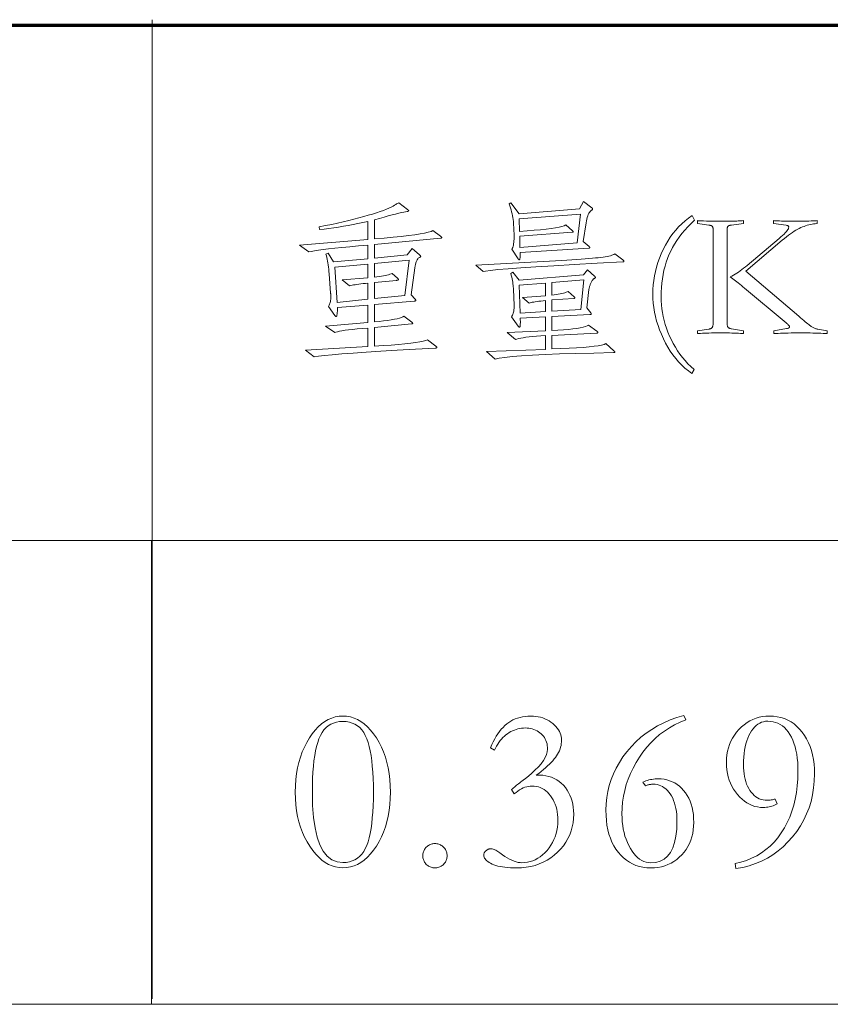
# Model space of a CAD drawing. Extents: x 0 to 1189, y 0 to 841.
# Tile 100 of 129: x 1081 to 1097, y 29 to 48. Entities that reach past the tile are written whole.
import ezdxf

# ---------------------------------------------------------------- set-up
doc = ezdxf.new("R2010")
doc.units = 0

msp = doc.modelspace()

# ---------------------------------------------------------------- linework, layer by layer
at = {"color": 5, "lineweight": 70}
msp.add_line((989, 48), (1114, 48), dxfattribs=at)
at = {"color": 7, "lineweight": 13, "ltscale": 0.475}
msp.add_line((1083.515, 29.109), (1083.515, 48.109), dxfattribs=at)
at = {"color": 7, "lineweight": 13}
for p, q in [((1169, 38), (1064, 38)), ((1064, 29), (1114, 29))]:
    msp.add_line(p, q, dxfattribs=at)
at = {"color": 7, "lineweight": 13, "ltscale": 0.225}
msp.add_line((1083.5, 29), (1083.5, 38), dxfattribs=at)
at = {"color": 7, "lineweight": 13}
for points in [[(1089.11, 43.869), (1087.826, 43.747), (1087.826, 43.48), (1088.465, 43.543), (1088.558, 43.671), (1088.704, 43.543), (1088.708, 43.539), (1088.712, 43.536), (1088.715, 43.533), (1088.717, 43.53), (1088.72, 43.527), (1088.722, 43.524), (1088.723, 43.522), (1088.724, 43.519), (1088.725, 43.517), (1088.725, 43.515), (1088.725, 43.513), (1088.724, 43.511), (1088.723, 43.509), (1088.721, 43.507), (1088.719, 43.505), (1088.716, 43.502), (1088.713, 43.5), (1088.709, 43.498), (1088.705, 43.496), (1088.701, 43.494), (1088.689, 43.488), (1088.677, 43.478), (1088.667, 43.466), (1088.657, 43.451), (1088.648, 43.433), (1088.64, 43.411), (1088.632, 43.387), (1088.625, 43.36), (1088.619, 43.33), (1088.614, 43.296), (1088.538, 42.769), (1088.617, 42.686), (1088.62, 42.683), (1088.622, 42.68), (1088.625, 42.678), (1088.626, 42.675), (1088.628, 42.673), (1088.629, 42.67), (1088.63, 42.668), (1088.631, 42.666), (1088.631, 42.664), (1088.631, 42.662), (1088.631, 42.66), (1088.63, 42.658), (1088.628, 42.656), (1088.626, 42.654), (1088.624, 42.653), (1088.62, 42.652), (1088.616, 42.65), (1088.611, 42.649), (1088.606, 42.648), (1088.6, 42.648), (1087.826, 42.582), (1087.826, 42.245), (1087.92, 42.254), (1088.006, 42.264), (1088.083, 42.274), (1088.153, 42.284), (1088.214, 42.295), (1088.267, 42.306), (1088.312, 42.317), (1088.349, 42.329), (1088.378, 42.341), (1088.399, 42.353), (1088.552, 42.238), (1088.555, 42.236), (1088.558, 42.233), (1088.56, 42.23), (1088.563, 42.228), (1088.564, 42.226), (1088.566, 42.224), (1088.567, 42.221), (1088.568, 42.219), (1088.569, 42.218), (1088.569, 42.216), (1088.569, 42.214), (1088.568, 42.213), (1088.567, 42.211), (1088.565, 42.21), (1088.563, 42.208), (1088.56, 42.207), (1088.557, 42.206), (1088.553, 42.205), (1088.549, 42.204), (1088.545, 42.204), (1087.826, 42.138), (1087.826, 41.773), (1087.997, 41.784), (1088.153, 41.795), (1088.294, 41.807), (1088.42, 41.818), (1088.531, 41.831), (1088.627, 41.843), (1088.708, 41.857), (1088.773, 41.87), (1088.824, 41.884), (1088.86, 41.898), (1089.016, 41.773), (1089.021, 41.77), (1089.025, 41.767), (1089.029, 41.764), (1089.032, 41.761), (1089.035, 41.758), (1089.037, 41.756), (1089.038, 41.753), (1089.04, 41.751), (1089.04, 41.749), (1089.041, 41.747), (1089.04, 41.746), (1089.039, 41.744), (1089.038, 41.743), (1089.036, 41.741), (1089.033, 41.74), (1089.029, 41.739), (1089.025, 41.738), (1089.021, 41.737), (1089.015, 41.736), (1089.009, 41.735), (1088.622, 41.714), (1088.269, 41.694), (1087.95, 41.675), (1087.664, 41.657), (1087.412, 41.639), (1087.194, 41.623), (1087.009, 41.607), (1086.858, 41.592), (1086.741, 41.578), (1086.657, 41.565), (1086.487, 41.697), (1087.698, 41.767), (1087.698, 42.124), (1087.59, 42.115), (1087.492, 42.106), (1087.403, 42.097), (1087.325, 42.088), (1087.256, 42.08), (1087.197, 42.071), (1087.148, 42.062), (1087.109, 42.054), (1087.079, 42.045), (1087.06, 42.037), (1086.879, 42.162), (1087.698, 42.235), (1087.698, 42.571), (1087.108, 42.523), (1087.109, 42.516), (1087.109, 42.509), (1087.109, 42.5), (1087.109, 42.491), (1087.109, 42.481), (1087.109, 42.47), (1087.108, 42.459), (1087.107, 42.446), (1087.106, 42.433), (1087.105, 42.419), (1087.103, 42.405), (1087.102, 42.393), (1087.1, 42.382), (1087.099, 42.372), (1087.097, 42.364), (1087.095, 42.358), (1087.093, 42.352), (1087.09, 42.349), (1087.088, 42.347), (1087.086, 42.346), (1087.083, 42.346), (1087.081, 42.347), (1087.078, 42.348), (1087.075, 42.35), (1087.072, 42.352), (1087.069, 42.355), (1087.066, 42.358), (1087.063, 42.361), (1087.06, 42.366), (1087.056, 42.37), (1086.935, 42.544), (1086.943, 42.556), (1086.951, 42.57), (1086.958, 42.585), (1086.964, 42.602), (1086.969, 42.62), (1086.973, 42.639), (1086.976, 42.66), (1086.978, 42.682), (1086.979, 42.706), (1086.98, 42.731), (1086.98, 42.737), (1086.98, 42.743), (1086.98, 42.749), (1086.979, 42.756), (1086.979, 42.763), (1086.979, 42.771), (1086.978, 42.778), (1086.978, 42.786), (1086.977, 42.795), (1086.977, 42.804), (1086.949, 43.175), (1086.944, 43.221), (1086.94, 43.265), (1086.934, 43.307), (1086.929, 43.348), (1086.923, 43.387), (1086.916, 43.425), (1086.909, 43.461), (1086.902, 43.496), (1086.894, 43.529), (1086.886, 43.56), (1086.931, 43.577), (1087.032, 43.407), (1087.698, 43.47), (1087.698, 43.734), (1087.516, 43.717), (1087.349, 43.702), (1087.197, 43.687), (1087.06, 43.672), (1086.938, 43.659), (1086.831, 43.646), (1086.739, 43.634), (1086.662, 43.623), (1086.6, 43.612), (1086.553, 43.602), (1086.373, 43.73), (1087.698, 43.841), (1087.698, 44.191), (1087.603, 44.171), (1087.507, 44.152), (1087.413, 44.134), (1087.318, 44.117), (1087.225, 44.1), (1087.131, 44.085), (1087.038, 44.071), (1086.945, 44.058), (1086.853, 44.046), (1086.761, 44.035), (1086.755, 44.087), (1086.879, 44.112), (1086.998, 44.137), (1087.113, 44.162), (1087.223, 44.187), (1087.329, 44.212), (1087.43, 44.237), (1087.527, 44.262), (1087.619, 44.287), (1087.707, 44.312), (1087.79, 44.337), (1087.867, 44.362), (1087.938, 44.385), (1088.002, 44.408), (1088.059, 44.429), (1088.109, 44.45), (1088.152, 44.47), (1088.188, 44.488), (1088.218, 44.506), (1088.241, 44.523), (1088.257, 44.538), (1088.298, 44.556), (1088.468, 44.427), (1088.473, 44.423), (1088.477, 44.42), (1088.481, 44.416), (1088.484, 44.413), (1088.486, 44.41), (1088.489, 44.407), (1088.49, 44.405), (1088.492, 44.403), (1088.492, 44.401), (1088.493, 44.4), (1088.492, 44.398), (1088.491, 44.397), (1088.49, 44.395), (1088.488, 44.394), (1088.485, 44.393), (1088.481, 44.391), (1088.477, 44.39), (1088.473, 44.388), (1088.467, 44.387), (1088.461, 44.386), (1088.432, 44.381), (1088.395, 44.374), (1088.35, 44.364), (1088.298, 44.351), (1088.238, 44.336), (1088.171, 44.319), (1088.096, 44.299), (1088.014, 44.276), (1087.924, 44.251), (1087.826, 44.223), (1087.826, 43.855), (1088.017, 43.871), (1088.19, 43.887), (1088.347, 43.903), (1088.486, 43.919), (1088.608, 43.936), (1088.713, 43.952), (1088.8, 43.968), (1088.871, 43.985), (1088.925, 44.001), (1088.961, 44.018), (1089.11, 43.907), (1089.115, 43.904), (1089.119, 43.9), (1089.122, 43.897), (1089.126, 43.894), (1089.128, 43.892), (1089.13, 43.889), (1089.132, 43.887), (1089.133, 43.885), (1089.134, 43.883), (1089.134, 43.881), (1089.134, 43.879), (1089.133, 43.878), (1089.132, 43.876), (1089.13, 43.875), (1089.128, 43.874), (1089.126, 43.872), (1089.122, 43.871), (1089.119, 43.87), (1089.115, 43.87)], [(1092.048, 44.459), (1092.051, 44.456), (1092.053, 44.454), (1092.055, 44.452), (1092.057, 44.45), (1092.059, 44.448), (1092.06, 44.445), (1092.061, 44.443), (1092.062, 44.441), (1092.062, 44.438), (1092.062, 44.436), (1092.062, 44.434), (1092.061, 44.431), (1092.06, 44.429), (1092.059, 44.426), (1092.057, 44.423), (1092.055, 44.421), (1092.052, 44.418), (1092.049, 44.415), (1092.045, 44.413), (1092.041, 44.41), (1092.027, 44.4), (1092.014, 44.387), (1092.001, 44.37), (1091.989, 44.351), (1091.978, 44.328), (1091.968, 44.301), (1091.958, 44.272), (1091.949, 44.239), (1091.941, 44.203), (1091.934, 44.164), (1091.875, 43.803), (1091.993, 43.706), (1091.995, 43.703), (1091.998, 43.7), (1092, 43.698), (1092.002, 43.695), (1092.003, 43.693), (1092.005, 43.691), (1092.005, 43.689), (1092.006, 43.687), (1092.007, 43.685), (1092.007, 43.683), (1092.006, 43.682), (1092.006, 43.68), (1092.005, 43.679), (1092.003, 43.678), (1092.001, 43.677), (1091.999, 43.676), (1091.996, 43.675), (1091.993, 43.675), (1091.99, 43.675), (1091.986, 43.675), (1090.654, 43.591), (1090.655, 43.564), (1090.655, 43.54), (1090.655, 43.519), (1090.654, 43.5), (1090.653, 43.485), (1090.651, 43.472), (1090.648, 43.462), (1090.645, 43.455), (1090.641, 43.45), (1090.636, 43.449), (1090.634, 43.449), (1090.632, 43.45), (1090.63, 43.451), (1090.628, 43.452), (1090.626, 43.453), (1090.624, 43.455), (1090.622, 43.458), (1090.62, 43.46), (1090.618, 43.463), (1090.616, 43.466), (1090.494, 43.654), (1090.503, 43.671), (1090.511, 43.69), (1090.518, 43.712), (1090.524, 43.735), (1090.529, 43.761), (1090.532, 43.789), (1090.535, 43.82), (1090.536, 43.852), (1090.537, 43.887), (1090.536, 43.924), (1090.525, 44.157), (1090.523, 44.193), (1090.519, 44.23), (1090.514, 44.267), (1090.507, 44.304), (1090.499, 44.341), (1090.49, 44.379), (1090.48, 44.418), (1090.469, 44.456), (1090.456, 44.495), (1090.442, 44.535), (1090.477, 44.552), (1090.633, 44.341), (1091.806, 44.438), (1091.882, 44.583)], [(1091.826, 44.334), (1090.633, 44.243), (1090.643, 44.001), (1090.792, 44.011), (1090.928, 44.021), (1091.051, 44.032), (1091.16, 44.044), (1091.256, 44.056), (1091.34, 44.069), (1091.41, 44.082), (1091.467, 44.096), (1091.511, 44.111), (1091.542, 44.126), (1091.674, 44.011), (1091.676, 44.01), (1091.677, 44.008), (1091.679, 44.007), (1091.68, 44.005), (1091.682, 44.003), (1091.682, 44.001), (1091.683, 44), (1091.684, 43.998), (1091.684, 43.996), (1091.684, 43.994), (1091.684, 43.992), (1091.683, 43.99), (1091.682, 43.988), (1091.681, 43.987), (1091.679, 43.986), (1091.677, 43.985), (1091.674, 43.984), (1091.671, 43.984), (1091.667, 43.983), (1091.663, 43.983), (1090.647, 43.907), (1090.65, 43.685), (1091.764, 43.775)], [(1093.995, 44.306), (1094.04, 44.216), (1093.973, 44.152), (1093.91, 44.088), (1093.851, 44.023), (1093.795, 43.957), (1093.744, 43.89), (1093.696, 43.823), (1093.652, 43.755), (1093.612, 43.686), (1093.576, 43.617), (1093.543, 43.546), (1093.515, 43.474), (1093.489, 43.4), (1093.466, 43.324), (1093.446, 43.245), (1093.429, 43.165), (1093.415, 43.082), (1093.405, 42.996), (1093.397, 42.909), (1093.392, 42.819), (1093.391, 42.727), (1093.392, 42.651), (1093.397, 42.575), (1093.406, 42.499), (1093.417, 42.423), (1093.432, 42.347), (1093.45, 42.271), (1093.472, 42.196), (1093.496, 42.12), (1093.524, 42.045), (1093.556, 41.969), (1093.59, 41.895), (1093.627, 41.823), (1093.667, 41.753), (1093.71, 41.685), (1093.756, 41.619), (1093.805, 41.555), (1093.857, 41.493), (1093.911, 41.433), (1093.969, 41.375), (1094.029, 41.319), (1093.988, 41.239), (1093.919, 41.292), (1093.853, 41.347), (1093.791, 41.407), (1093.731, 41.469), (1093.674, 41.535), (1093.62, 41.605), (1093.569, 41.678), (1093.521, 41.754), (1093.476, 41.834), (1093.434, 41.917), (1093.396, 42.003), (1093.361, 42.088), (1093.331, 42.174), (1093.304, 42.26), (1093.282, 42.346), (1093.264, 42.433), (1093.25, 42.52), (1093.239, 42.607), (1093.233, 42.695), (1093.231, 42.783), (1093.233, 42.872), (1093.239, 42.96), (1093.249, 43.047), (1093.263, 43.135), (1093.282, 43.221), (1093.304, 43.308), (1093.33, 43.394), (1093.36, 43.479), (1093.394, 43.564), (1093.432, 43.649), (1093.474, 43.731), (1093.519, 43.81), (1093.568, 43.885), (1093.619, 43.956), (1093.674, 44.024), (1093.731, 44.088), (1093.792, 44.148), (1093.857, 44.204), (1093.924, 44.257)], [(1094.99, 42.016), (1094.962, 42.019), (1094.93, 42.021), (1094.894, 42.023), (1094.855, 42.025), (1094.812, 42.027), (1094.766, 42.028), (1094.715, 42.029), (1094.661, 42.03), (1094.604, 42.03), (1094.543, 42.03), (1094.481, 42.03), (1094.424, 42.03), (1094.37, 42.029), (1094.319, 42.028), (1094.273, 42.027), (1094.23, 42.025), (1094.191, 42.023), (1094.155, 42.021), (1094.123, 42.019), (1094.095, 42.016), (1094.095, 42.072), (1094.314, 42.103), (1094.323, 42.105), (1094.332, 42.107), (1094.34, 42.109), (1094.348, 42.111), (1094.355, 42.114), (1094.361, 42.118), (1094.367, 42.121), (1094.372, 42.125), (1094.377, 42.13), (1094.381, 42.134), (1094.385, 42.139), (1094.388, 42.145), (1094.391, 42.152), (1094.393, 42.159), (1094.396, 42.167), (1094.397, 42.176), (1094.399, 42.185), (1094.4, 42.195), (1094.4, 42.206), (1094.4, 42.218), (1094.4, 44.021), (1094.4, 44.033), (1094.4, 44.043), (1094.399, 44.053), (1094.398, 44.062), (1094.396, 44.07), (1094.395, 44.077), (1094.393, 44.084), (1094.39, 44.089), (1094.388, 44.094), (1094.385, 44.098), (1094.381, 44.101), (1094.377, 44.104), (1094.372, 44.107), (1094.366, 44.11), (1094.359, 44.113), (1094.352, 44.115), (1094.343, 44.117), (1094.334, 44.119), (1094.324, 44.121), (1094.314, 44.122), (1094.095, 44.153), (1094.095, 44.209), (1094.109, 44.207), (1094.134, 44.205), (1094.169, 44.203), (1094.216, 44.202), (1094.273, 44.201), (1094.341, 44.2), (1094.42, 44.199), (1094.51, 44.199), (1094.611, 44.198), (1094.723, 44.198), (1094.752, 44.198), (1094.78, 44.199), (1094.808, 44.199), (1094.836, 44.2), (1094.863, 44.201), (1094.889, 44.202), (1094.915, 44.203), (1094.941, 44.205), (1094.966, 44.207), (1094.99, 44.209), (1094.99, 44.153), (1094.758, 44.122), (1094.748, 44.121), (1094.738, 44.12), (1094.73, 44.119), (1094.722, 44.117), (1094.714, 44.115), (1094.708, 44.112), (1094.702, 44.11), (1094.697, 44.107), (1094.692, 44.103), (1094.688, 44.1), (1094.685, 44.095), (1094.682, 44.09), (1094.679, 44.084), (1094.677, 44.078), (1094.675, 44.07), (1094.674, 44.062), (1094.672, 44.053), (1094.672, 44.043), (1094.671, 44.033), (1094.671, 44.021), (1094.671, 42.218), (1094.671, 42.207), (1094.672, 42.197), (1094.673, 42.187), (1094.674, 42.178), (1094.676, 42.17), (1094.678, 42.163), (1094.68, 42.156), (1094.683, 42.15), (1094.686, 42.144), (1094.69, 42.139), (1094.694, 42.135), (1094.699, 42.131), (1094.704, 42.127), (1094.71, 42.124), (1094.716, 42.121), (1094.724, 42.118), (1094.731, 42.116), (1094.739, 42.113), (1094.748, 42.112), (1094.758, 42.11), (1094.99, 42.072)], [(1096.614, 42.016), (1096.575, 42.019), (1096.533, 42.021), (1096.488, 42.023), (1096.441, 42.025), (1096.391, 42.027), (1096.338, 42.028), (1096.282, 42.029), (1096.223, 42.03), (1096.161, 42.03), (1096.097, 42.03), (1096.032, 42.03), (1095.971, 42.03), (1095.912, 42.029), (1095.856, 42.028), (1095.803, 42.027), (1095.752, 42.025), (1095.705, 42.023), (1095.661, 42.021), (1095.619, 42.019), (1095.58, 42.016), (1095.58, 42.072), (1095.826, 42.113), (1095.837, 42.115), (1095.846, 42.117), (1095.854, 42.119), (1095.862, 42.122), (1095.868, 42.126), (1095.873, 42.129), (1095.877, 42.133), (1095.879, 42.138), (1095.881, 42.143), (1095.882, 42.148), (1095.881, 42.153), (1095.879, 42.159), (1095.876, 42.165), (1095.872, 42.172), (1095.866, 42.179), (1095.859, 42.187), (1095.851, 42.196), (1095.842, 42.205), (1095.831, 42.214), (1095.819, 42.224), (1095.011, 42.901), (1094.979, 42.927), (1094.949, 42.952), (1094.919, 42.976), (1094.889, 42.999), (1094.861, 43.021), (1094.833, 43.042), (1094.806, 43.062), (1094.78, 43.081), (1094.755, 43.099), (1094.73, 43.116), (1094.762, 43.133), (1094.794, 43.15), (1094.827, 43.17), (1094.859, 43.19), (1094.892, 43.211), (1094.925, 43.234), (1094.958, 43.258), (1094.992, 43.284), (1095.026, 43.31), (1095.059, 43.338), (1095.68, 43.862), (1095.716, 43.892), (1095.748, 43.921), (1095.776, 43.947), (1095.8, 43.972), (1095.821, 43.995), (1095.838, 44.015), (1095.851, 44.035), (1095.86, 44.052), (1095.866, 44.067), (1095.868, 44.08), (1095.867, 44.086), (1095.866, 44.092), (1095.863, 44.097), (1095.86, 44.102), (1095.856, 44.106), (1095.85, 44.109), (1095.844, 44.112), (1095.837, 44.115), (1095.828, 44.117), (1095.819, 44.119), (1095.569, 44.153), (1095.569, 44.209), (1095.592, 44.207), (1095.619, 44.205), (1095.65, 44.203), (1095.685, 44.202), (1095.726, 44.201), (1095.77, 44.2), (1095.819, 44.199), (1095.873, 44.199), (1095.93, 44.198), (1095.993, 44.198), (1096.055, 44.198), (1096.113, 44.199), (1096.166, 44.199), (1096.215, 44.2), (1096.26, 44.201), (1096.3, 44.202), (1096.336, 44.203), (1096.367, 44.205), (1096.394, 44.207), (1096.416, 44.209), (1096.416, 44.153), (1096.383, 44.15), (1096.351, 44.146), (1096.319, 44.14), (1096.288, 44.134), (1096.256, 44.126), (1096.225, 44.118), (1096.194, 44.108), (1096.164, 44.098), (1096.134, 44.086), (1096.104, 44.073), (1096.073, 44.059), (1096.041, 44.043), (1096.008, 44.024), (1095.974, 44.002), (1095.938, 43.979), (1095.901, 43.953), (1095.863, 43.925), (1095.823, 43.895), (1095.782, 43.862), (1095.739, 43.827), (1095.035, 43.23), (1096.062, 42.353), (1096.097, 42.323), (1096.129, 42.295), (1096.16, 42.269), (1096.187, 42.246), (1096.213, 42.225), (1096.235, 42.207), (1096.256, 42.19), (1096.274, 42.176), (1096.29, 42.165), (1096.303, 42.155), (1096.315, 42.147), (1096.328, 42.14), (1096.34, 42.133), (1096.353, 42.127), (1096.366, 42.121), (1096.379, 42.116), (1096.392, 42.112), (1096.406, 42.108), (1096.419, 42.105), (1096.433, 42.103), (1096.614, 42.072)], [(1088.503, 43.442), (1087.826, 43.376), (1087.826, 43.113), (1087.874, 43.118), (1087.919, 43.124), (1087.961, 43.131), (1088, 43.138), (1088.036, 43.145), (1088.07, 43.152), (1088.1, 43.16), (1088.127, 43.168), (1088.152, 43.177), (1088.173, 43.185), (1088.274, 43.092), (1088.278, 43.088), (1088.281, 43.085), (1088.285, 43.082), (1088.287, 43.079), (1088.29, 43.076), (1088.292, 43.073), (1088.293, 43.071), (1088.294, 43.068), (1088.295, 43.066), (1088.295, 43.064), (1088.294, 43.062), (1088.293, 43.06), (1088.291, 43.058), (1088.289, 43.057), (1088.285, 43.055), (1088.281, 43.054), (1088.276, 43.053), (1088.27, 43.052), (1088.264, 43.051), (1088.257, 43.05), (1087.826, 43.008), (1087.826, 42.696), (1088.416, 42.759)], [(1092.648, 43.446), (1092.652, 43.443), (1092.656, 43.44), (1092.659, 43.437), (1092.662, 43.435), (1092.664, 43.432), (1092.666, 43.43), (1092.667, 43.427), (1092.668, 43.424), (1092.669, 43.422), (1092.669, 43.42), (1092.669, 43.417), (1092.668, 43.415), (1092.667, 43.413), (1092.665, 43.412), (1092.663, 43.41), (1092.661, 43.409), (1092.657, 43.409), (1092.654, 43.408), (1092.65, 43.408), (1092.645, 43.407), (1092.149, 43.381), (1091.703, 43.357), (1091.307, 43.334), (1090.962, 43.313), (1090.666, 43.293), (1090.42, 43.275), (1090.225, 43.259), (1090.08, 43.244), (1089.984, 43.231), (1089.939, 43.22), (1089.793, 43.342), (1091.341, 43.428), (1091.453, 43.435), (1091.559, 43.442), (1091.659, 43.448), (1091.751, 43.455), (1091.838, 43.461), (1091.917, 43.467), (1091.99, 43.473), (1092.057, 43.478), (1092.116, 43.484), (1092.17, 43.489), (1092.218, 43.494), (1092.263, 43.5), (1092.304, 43.507), (1092.341, 43.513), (1092.375, 43.521), (1092.406, 43.528), (1092.433, 43.536), (1092.456, 43.545), (1092.476, 43.554), (1092.492, 43.564)], [(1087.698, 42.686), (1087.698, 42.995), (1087.651, 42.99), (1087.606, 42.986), (1087.564, 42.981), (1087.524, 42.976), (1087.487, 42.971), (1087.453, 42.966), (1087.421, 42.96), (1087.392, 42.955), (1087.365, 42.949), (1087.341, 42.943), (1087.202, 43.057), (1087.698, 43.102), (1087.698, 43.366), (1087.06, 43.303), (1087.105, 42.623)], [(1092.475, 41.683), (1092.478, 41.681), (1092.481, 41.678), (1092.484, 41.675), (1092.486, 41.673), (1092.488, 41.67), (1092.49, 41.668), (1092.491, 41.666), (1092.492, 41.663), (1092.492, 41.661), (1092.492, 41.659), (1092.492, 41.657), (1092.491, 41.655), (1092.49, 41.654), (1092.489, 41.652), (1092.486, 41.651), (1092.484, 41.65), (1092.48, 41.65), (1092.477, 41.649), (1092.473, 41.649), (1092.468, 41.649), (1092.085, 41.64), (1091.736, 41.631), (1091.42, 41.621), (1091.139, 41.61), (1090.892, 41.597), (1090.679, 41.584), (1090.5, 41.57), (1090.356, 41.554), (1090.245, 41.538), (1090.168, 41.52), (1090.005, 41.666), (1091.15, 41.711), (1091.15, 41.978), (1091.058, 41.972), (1090.974, 41.966), (1090.898, 41.96), (1090.828, 41.953), (1090.766, 41.945), (1090.712, 41.937), (1090.665, 41.929), (1090.625, 41.92), (1090.592, 41.911), (1090.567, 41.902), (1090.404, 42.037), (1091.15, 42.072), (1091.15, 42.342), (1090.657, 42.318), (1090.658, 42.285), (1090.659, 42.254), (1090.659, 42.228), (1090.658, 42.205), (1090.656, 42.185), (1090.654, 42.17), (1090.652, 42.157), (1090.648, 42.148), (1090.644, 42.143), (1090.64, 42.141), (1090.638, 42.141), (1090.637, 42.142), (1090.635, 42.143), (1090.633, 42.144), (1090.631, 42.146), (1090.629, 42.147), (1090.627, 42.15), (1090.624, 42.152), (1090.622, 42.155), (1090.619, 42.159), (1090.484, 42.342), (1090.495, 42.357), (1090.505, 42.373), (1090.513, 42.39), (1090.52, 42.41), (1090.526, 42.432), (1090.531, 42.455), (1090.534, 42.481), (1090.536, 42.508), (1090.536, 42.537), (1090.536, 42.568), (1090.525, 42.873), (1090.524, 42.898), (1090.522, 42.925), (1090.519, 42.952), (1090.515, 42.981), (1090.511, 43.012), (1090.505, 43.044), (1090.498, 43.077), (1090.491, 43.112), (1090.483, 43.148), (1090.473, 43.185), (1090.515, 43.21), (1090.636, 43.054), (1091.882, 43.158), (1091.962, 43.255), (1092.1, 43.133), (1092.103, 43.131), (1092.105, 43.128), (1092.107, 43.125), (1092.109, 43.123), (1092.111, 43.12), (1092.112, 43.117), (1092.113, 43.115), (1092.114, 43.112), (1092.114, 43.11), (1092.114, 43.107), (1092.114, 43.105), (1092.113, 43.102), (1092.112, 43.1), (1092.11, 43.097), (1092.107, 43.095), (1092.104, 43.092), (1092.101, 43.089), (1092.096, 43.087), (1092.092, 43.084), (1092.086, 43.081), (1092.081, 43.078), (1092.075, 43.073), (1092.07, 43.068), (1092.064, 43.061), (1092.058, 43.053), (1092.052, 43.044), (1092.046, 43.034), (1092.04, 43.022), (1092.034, 43.01), (1092.027, 42.996), (1092.021, 42.982), (1092.016, 42.969), (1092.011, 42.955), (1092.006, 42.942), (1092.002, 42.929), (1091.999, 42.917), (1091.996, 42.904), (1091.993, 42.893), (1091.991, 42.881), (1091.989, 42.87), (1091.951, 42.516), (1092.024, 42.422), (1092.026, 42.419), (1092.028, 42.416), (1092.029, 42.413), (1092.031, 42.41), (1092.032, 42.407), (1092.033, 42.405), (1092.034, 42.402), (1092.034, 42.4), (1092.034, 42.398), (1092.034, 42.396), (1092.034, 42.395), (1092.033, 42.393), (1092.032, 42.392), (1092.031, 42.391), (1092.028, 42.39), (1092.026, 42.389), (1092.023, 42.388), (1092.019, 42.388), (1092.015, 42.388), (1092.01, 42.388), (1091.268, 42.349), (1091.268, 42.075), (1091.387, 42.082), (1091.495, 42.09), (1091.593, 42.098), (1091.68, 42.107), (1091.756, 42.118), (1091.822, 42.129), (1091.877, 42.141), (1091.922, 42.154), (1091.956, 42.168), (1091.979, 42.183), (1092.146, 42.065), (1092.149, 42.062), (1092.152, 42.059), (1092.154, 42.057), (1092.157, 42.054), (1092.158, 42.051), (1092.16, 42.049), (1092.161, 42.046), (1092.162, 42.044), (1092.163, 42.041), (1092.163, 42.039), (1092.163, 42.037), (1092.162, 42.035), (1092.161, 42.033), (1092.159, 42.031), (1092.157, 42.03), (1092.154, 42.029), (1092.151, 42.028), (1092.147, 42.027), (1092.143, 42.027), (1092.139, 42.027), (1091.268, 41.982), (1091.268, 41.718), (1091.445, 41.725), (1091.606, 41.732), (1091.751, 41.74), (1091.88, 41.75), (1091.993, 41.76), (1092.089, 41.77), (1092.17, 41.782), (1092.235, 41.795), (1092.283, 41.808), (1092.315, 41.822)], [(1091.15, 42.443), (1091.15, 42.658), (1091.103, 42.653), (1091.059, 42.648), (1091.019, 42.644), (1090.982, 42.639), (1090.949, 42.634), (1090.918, 42.629), (1090.891, 42.624), (1090.868, 42.619), (1090.848, 42.614), (1090.831, 42.61), (1090.702, 42.717), (1091.15, 42.752), (1091.15, 42.998), (1090.633, 42.956), (1090.657, 42.412)], [(1091.892, 43.061), (1091.268, 43.008), (1091.268, 42.762), (1091.313, 42.768), (1091.355, 42.774), (1091.394, 42.78), (1091.43, 42.787), (1091.464, 42.794), (1091.494, 42.802), (1091.522, 42.81), (1091.546, 42.818), (1091.568, 42.826), (1091.587, 42.835), (1091.705, 42.731), (1091.708, 42.729), (1091.71, 42.727), (1091.712, 42.725), (1091.714, 42.723), (1091.715, 42.721), (1091.717, 42.718), (1091.718, 42.716), (1091.718, 42.714), (1091.719, 42.712), (1091.719, 42.71), (1091.719, 42.708), (1091.718, 42.706), (1091.717, 42.705), (1091.715, 42.703), (1091.714, 42.702), (1091.711, 42.701), (1091.709, 42.701), (1091.705, 42.7), (1091.702, 42.7), (1091.698, 42.7), (1091.268, 42.669), (1091.268, 42.45), (1091.83, 42.485)], [(1087.214, 34.594), (1087.288, 34.589), (1087.36, 34.577), (1087.431, 34.555), (1087.499, 34.526), (1087.564, 34.488), (1087.628, 34.441), (1087.69, 34.386), (1087.75, 34.323), (1087.808, 34.251), (1087.864, 34.17), (1087.916, 34.084), (1087.962, 33.993), (1088.003, 33.898), (1088.039, 33.799), (1088.069, 33.696), (1088.094, 33.589), (1088.113, 33.477), (1088.126, 33.362), (1088.135, 33.242), (1088.137, 33.118), (1088.135, 32.996), (1088.126, 32.877), (1088.113, 32.762), (1088.094, 32.651), (1088.069, 32.544), (1088.039, 32.442), (1088.003, 32.343), (1087.962, 32.248), (1087.916, 32.158), (1087.864, 32.071), (1087.808, 31.991), (1087.75, 31.919), (1087.69, 31.855), (1087.628, 31.8), (1087.564, 31.754), (1087.499, 31.716), (1087.431, 31.686), (1087.36, 31.665), (1087.288, 31.652), (1087.214, 31.648), (1087.143, 31.652), (1087.073, 31.665), (1087.005, 31.686), (1086.938, 31.715), (1086.873, 31.752), (1086.809, 31.799), (1086.747, 31.853), (1086.687, 31.916), (1086.629, 31.987), (1086.572, 32.066), (1086.519, 32.152), (1086.471, 32.242), (1086.429, 32.337), (1086.392, 32.436), (1086.361, 32.539), (1086.336, 32.646), (1086.317, 32.758), (1086.302, 32.874), (1086.294, 32.994), (1086.291, 33.118), (1086.294, 33.242), (1086.302, 33.362), (1086.316, 33.477), (1086.335, 33.589), (1086.36, 33.696), (1086.39, 33.799), (1086.425, 33.898), (1086.467, 33.993), (1086.513, 34.084), (1086.565, 34.17), (1086.621, 34.251), (1086.679, 34.323), (1086.738, 34.386), (1086.8, 34.441), (1086.864, 34.488), (1086.93, 34.526), (1086.998, 34.555), (1087.068, 34.577), (1087.14, 34.589)], [(1090.16, 33.933), (1090.079, 33.978), (1090.105, 34.039), (1090.133, 34.097), (1090.162, 34.151), (1090.192, 34.202), (1090.223, 34.25), (1090.256, 34.295), (1090.289, 34.337), (1090.323, 34.375), (1090.359, 34.41), (1090.395, 34.442), (1090.433, 34.471), (1090.473, 34.497), (1090.515, 34.519), (1090.559, 34.539), (1090.605, 34.556), (1090.652, 34.569), (1090.702, 34.58), (1090.753, 34.587), (1090.806, 34.592), (1090.861, 34.594), (1090.911, 34.592), (1090.959, 34.588), (1091.006, 34.581), (1091.051, 34.57), (1091.094, 34.557), (1091.136, 34.541), (1091.176, 34.523), (1091.215, 34.501), (1091.252, 34.476), (1091.287, 34.449), (1091.319, 34.419), (1091.349, 34.39), (1091.375, 34.359), (1091.397, 34.328), (1091.416, 34.296), (1091.431, 34.264), (1091.443, 34.231), (1091.452, 34.197), (1091.457, 34.162), (1091.459, 34.127), (1091.458, 34.092), (1091.454, 34.058), (1091.448, 34.023), (1091.44, 33.989), (1091.429, 33.956), (1091.416, 33.922), (1091.4, 33.889), (1091.382, 33.857), (1091.362, 33.824), (1091.339, 33.793), (1091.313, 33.761), (1091.286, 33.728), (1091.255, 33.695), (1091.222, 33.661), (1091.186, 33.626), (1091.147, 33.591), (1091.105, 33.555), (1091.062, 33.519), (1091.015, 33.482), (1090.965, 33.444), (1091.03, 33.446), (1091.092, 33.444), (1091.152, 33.436), (1091.209, 33.424), (1091.263, 33.407), (1091.315, 33.385), (1091.364, 33.358), (1091.41, 33.327), (1091.454, 33.291), (1091.495, 33.25), (1091.533, 33.205), (1091.567, 33.158), (1091.596, 33.108), (1091.622, 33.056), (1091.644, 33.002), (1091.662, 32.945), (1091.676, 32.886), (1091.686, 32.824), (1091.692, 32.76), (1091.694, 32.693), (1091.691, 32.607), (1091.682, 32.523), (1091.666, 32.442), (1091.644, 32.364), (1091.616, 32.288), (1091.582, 32.215), (1091.541, 32.145), (1091.494, 32.078), (1091.441, 32.013), (1091.382, 31.951), (1091.318, 31.893), (1091.25, 31.842), (1091.179, 31.796), (1091.104, 31.757), (1091.027, 31.724), (1090.945, 31.696), (1090.86, 31.675), (1090.772, 31.66), (1090.681, 31.651), (1090.585, 31.648), (1090.524, 31.649), (1090.467, 31.651), (1090.411, 31.655), (1090.359, 31.66), (1090.311, 31.667), (1090.265, 31.675), (1090.221, 31.684), (1090.181, 31.696), (1090.144, 31.708), (1090.11, 31.722), (1090.079, 31.738), (1090.052, 31.753), (1090.027, 31.77), (1090.006, 31.786), (1089.988, 31.803), (1089.974, 31.821), (1089.962, 31.839), (1089.954, 31.858), (1089.949, 31.877), (1089.947, 31.897), (1089.948, 31.906), (1089.949, 31.915), (1089.951, 31.923), (1089.954, 31.932), (1089.958, 31.94), (1089.963, 31.949), (1089.969, 31.957), (1089.975, 31.965), (1089.982, 31.973), (1089.99, 31.98), (1089.999, 31.988), (1090.008, 31.994), (1090.017, 32), (1090.026, 32.005), (1090.035, 32.009), (1090.044, 32.013), (1090.054, 32.015), (1090.063, 32.017), (1090.073, 32.018), (1090.083, 32.019), (1090.099, 32.018), (1090.115, 32.016), (1090.131, 32.012), (1090.148, 32.006), (1090.166, 31.999), (1090.184, 31.99), (1090.202, 31.979), (1090.221, 31.967), (1090.24, 31.953), (1090.26, 31.937), (1090.31, 31.901), (1090.358, 31.869), (1090.405, 31.841), (1090.45, 31.816), (1090.494, 31.795), (1090.536, 31.778), (1090.577, 31.764), (1090.616, 31.755), (1090.653, 31.749), (1090.689, 31.747), (1090.744, 31.75), (1090.797, 31.757), (1090.849, 31.769), (1090.9, 31.786), (1090.949, 31.807), (1090.997, 31.834), (1091.044, 31.865), (1091.089, 31.901), (1091.133, 31.942), (1091.176, 31.987), (1091.216, 32.036), (1091.252, 32.087), (1091.283, 32.14), (1091.311, 32.196), (1091.334, 32.253), (1091.353, 32.312), (1091.367, 32.374), (1091.378, 32.438), (1091.384, 32.503), (1091.386, 32.571), (1091.385, 32.628), (1091.381, 32.683), (1091.374, 32.736), (1091.364, 32.786), (1091.351, 32.835), (1091.335, 32.882), (1091.317, 32.926), (1091.295, 32.969), (1091.271, 33.01), (1091.244, 33.048), (1091.214, 33.084), (1091.184, 33.116), (1091.151, 33.144), (1091.118, 33.168), (1091.083, 33.189), (1091.046, 33.206), (1091.008, 33.219), (1090.968, 33.229), (1090.927, 33.234), (1090.884, 33.236), (1090.85, 33.235), (1090.817, 33.23), (1090.783, 33.222), (1090.749, 33.211), (1090.714, 33.198), (1090.68, 33.181), (1090.645, 33.161), (1090.61, 33.138), (1090.575, 33.111), (1090.54, 33.082), (1090.49, 33.168), (1090.509, 33.184), (1090.527, 33.201), (1090.546, 33.217), (1090.566, 33.233), (1090.585, 33.25), (1090.605, 33.266), (1090.626, 33.282), (1090.647, 33.299), (1090.668, 33.315), (1090.689, 33.331), (1090.784, 33.403), (1090.869, 33.473), (1090.943, 33.541), (1091.008, 33.606), (1091.063, 33.669), (1091.108, 33.73), (1091.142, 33.789), (1091.167, 33.845), (1091.182, 33.899), (1091.187, 33.951), (1091.186, 33.987), (1091.182, 34.022), (1091.176, 34.056), (1091.167, 34.088), (1091.156, 34.118), (1091.142, 34.148), (1091.126, 34.175), (1091.108, 34.202), (1091.086, 34.226), (1091.063, 34.25), (1091.037, 34.271), (1091.011, 34.29), (1090.983, 34.307), (1090.953, 34.322), (1090.923, 34.334), (1090.891, 34.345), (1090.859, 34.353), (1090.825, 34.358), (1090.789, 34.362), (1090.753, 34.363), (1090.717, 34.362), (1090.681, 34.358), (1090.646, 34.353), (1090.611, 34.345), (1090.577, 34.335), (1090.543, 34.323), (1090.509, 34.308), (1090.476, 34.292), (1090.443, 34.273), (1090.411, 34.252), (1090.38, 34.229), (1090.35, 34.204), (1090.321, 34.177), (1090.294, 34.148), (1090.268, 34.117), (1090.244, 34.084), (1090.221, 34.049), (1090.199, 34.012), (1090.179, 33.974)], [(1093.834, 34.607), (1093.87, 34.521), (1093.76, 34.476), (1093.653, 34.424), (1093.552, 34.366), (1093.455, 34.303), (1093.362, 34.233), (1093.274, 34.158), (1093.191, 34.076), (1093.112, 33.988), (1093.037, 33.895), (1092.968, 33.795), (1092.904, 33.691), (1092.846, 33.586), (1092.796, 33.48), (1092.752, 33.372), (1092.715, 33.263), (1092.685, 33.152), (1092.661, 33.039), (1092.644, 32.925), (1092.634, 32.81), (1092.631, 32.693), (1092.632, 32.616), (1092.637, 32.542), (1092.645, 32.47), (1092.657, 32.4), (1092.671, 32.332), (1092.689, 32.266), (1092.71, 32.203), (1092.735, 32.141), (1092.763, 32.082), (1092.794, 32.026), (1092.827, 31.973), (1092.862, 31.925), (1092.898, 31.884), (1092.935, 31.848), (1092.974, 31.817), (1093.015, 31.792), (1093.057, 31.772), (1093.1, 31.759), (1093.145, 31.75), (1093.192, 31.747), (1093.288, 31.755), (1093.374, 31.78), (1093.45, 31.82), (1093.516, 31.876), (1093.572, 31.949), (1093.617, 32.037), (1093.653, 32.142), (1093.678, 32.263), (1093.693, 32.4), (1093.698, 32.553), (1093.697, 32.619), (1093.693, 32.683), (1093.687, 32.743), (1093.677, 32.8), (1093.666, 32.855), (1093.651, 32.906), (1093.634, 32.955), (1093.615, 33), (1093.592, 33.043), (1093.567, 33.082), (1093.54, 33.118), (1093.512, 33.151), (1093.482, 33.179), (1093.451, 33.204), (1093.419, 33.225), (1093.385, 33.242), (1093.35, 33.255), (1093.314, 33.265), (1093.276, 33.27), (1093.237, 33.272), (1093.222, 33.272), (1093.206, 33.271), (1093.191, 33.269), (1093.176, 33.267), (1093.161, 33.264), (1093.146, 33.261), (1093.131, 33.257), (1093.117, 33.252), (1093.102, 33.247), (1093.088, 33.241), (1093.038, 33.313), (1093.067, 33.325), (1093.096, 33.336), (1093.125, 33.345), (1093.154, 33.354), (1093.184, 33.361), (1093.213, 33.366), (1093.243, 33.371), (1093.272, 33.374), (1093.302, 33.376), (1093.332, 33.376), (1093.391, 33.374), (1093.447, 33.367), (1093.502, 33.356), (1093.555, 33.34), (1093.605, 33.32), (1093.654, 33.295), (1093.7, 33.265), (1093.745, 33.232), (1093.787, 33.193), (1093.828, 33.15), (1093.865, 33.103), (1093.898, 33.053), (1093.928, 32.999), (1093.953, 32.942), (1093.975, 32.882), (1093.993, 32.818), (1094.007, 32.751), (1094.016, 32.681), (1094.022, 32.607), (1094.024, 32.53), (1094.022, 32.456), (1094.015, 32.385), (1094.003, 32.316), (1093.987, 32.249), (1093.966, 32.185), (1093.94, 32.123), (1093.91, 32.064), (1093.875, 32.007), (1093.836, 31.953), (1093.791, 31.901), (1093.743, 31.853), (1093.693, 31.81), (1093.639, 31.772), (1093.583, 31.739), (1093.524, 31.711), (1093.462, 31.688), (1093.397, 31.671), (1093.33, 31.658), (1093.26, 31.65), (1093.187, 31.648), (1093.112, 31.651), (1093.039, 31.66), (1092.969, 31.675), (1092.902, 31.696), (1092.838, 31.723), (1092.777, 31.756), (1092.719, 31.795), (1092.663, 31.84), (1092.61, 31.892), (1092.561, 31.949), (1092.515, 32.011), (1092.473, 32.078), (1092.437, 32.149), (1092.406, 32.224), (1092.379, 32.303), (1092.357, 32.387), (1092.34, 32.475), (1092.328, 32.568), (1092.321, 32.664), (1092.318, 32.765), (1092.323, 32.889), (1092.335, 33.011), (1092.355, 33.13), (1092.384, 33.247), (1092.421, 33.362), (1092.466, 33.475), (1092.519, 33.585), (1092.581, 33.694), (1092.65, 33.8), (1092.728, 33.903), (1092.813, 34.003), (1092.903, 34.096), (1093, 34.183), (1093.102, 34.263), (1093.209, 34.336), (1093.323, 34.403), (1093.442, 34.464), (1093.567, 34.518), (1093.698, 34.566)], [(1095.644, 32.888), (1095.619, 32.875), (1095.593, 32.863), (1095.567, 32.853), (1095.541, 32.844), (1095.514, 32.837), (1095.487, 32.831), (1095.46, 32.826), (1095.433, 32.823), (1095.405, 32.82), (1095.377, 32.82), (1095.32, 32.822), (1095.264, 32.83), (1095.21, 32.842), (1095.158, 32.86), (1095.106, 32.883), (1095.057, 32.91), (1095.008, 32.943), (1094.962, 32.981), (1094.917, 33.023), (1094.873, 33.071), (1094.832, 33.122), (1094.795, 33.176), (1094.763, 33.232), (1094.735, 33.291), (1094.712, 33.352), (1094.692, 33.415), (1094.677, 33.481), (1094.666, 33.549), (1094.66, 33.62), (1094.658, 33.693), (1094.66, 33.768), (1094.668, 33.84), (1094.68, 33.91), (1094.697, 33.978), (1094.719, 34.043), (1094.746, 34.106), (1094.778, 34.166), (1094.814, 34.224), (1094.856, 34.28), (1094.902, 34.333), (1094.952, 34.383), (1095.004, 34.427), (1095.058, 34.466), (1095.114, 34.5), (1095.172, 34.528), (1095.233, 34.552), (1095.295, 34.57), (1095.36, 34.583), (1095.426, 34.591), (1095.495, 34.594), (1095.572, 34.59), (1095.646, 34.581), (1095.717, 34.565), (1095.785, 34.544), (1095.85, 34.515), (1095.912, 34.481), (1095.971, 34.441), (1096.026, 34.394), (1096.079, 34.341), (1096.128, 34.281), (1096.174, 34.217), (1096.215, 34.149), (1096.251, 34.077), (1096.282, 34.002), (1096.308, 33.923), (1096.33, 33.84), (1096.347, 33.753), (1096.359, 33.663), (1096.366, 33.569), (1096.368, 33.471), (1096.364, 33.333), (1096.351, 33.198), (1096.33, 33.067), (1096.3, 32.939), (1096.261, 32.815), (1096.214, 32.695), (1096.159, 32.578), (1096.095, 32.465), (1096.022, 32.356), (1095.941, 32.25), (1095.853, 32.15), (1095.76, 32.059), (1095.662, 31.976), (1095.56, 31.901), (1095.453, 31.836), (1095.34, 31.778), (1095.223, 31.73), (1095.102, 31.689), (1094.975, 31.658), (1094.843, 31.634), (1094.825, 31.734), (1094.938, 31.76), (1095.045, 31.794), (1095.147, 31.835), (1095.245, 31.883), (1095.337, 31.939), (1095.424, 32.002), (1095.507, 32.072), (1095.584, 32.149), (1095.656, 32.234), (1095.723, 32.327), (1095.785, 32.425), (1095.84, 32.527), (1095.888, 32.635), (1095.93, 32.746), (1095.966, 32.863), (1095.995, 32.984), (1096.018, 33.109), (1096.034, 33.239), (1096.044, 33.373), (1096.047, 33.512), (1096.045, 33.604), (1096.041, 33.692), (1096.033, 33.775), (1096.022, 33.854), (1096.007, 33.929), (1095.99, 33.999), (1095.969, 34.066), (1095.946, 34.127), (1095.919, 34.185), (1095.889, 34.238), (1095.856, 34.287), (1095.821, 34.33), (1095.783, 34.369), (1095.744, 34.402), (1095.702, 34.43), (1095.658, 34.453), (1095.611, 34.471), (1095.563, 34.484), (1095.512, 34.491), (1095.459, 34.494), (1095.418, 34.492), (1095.379, 34.485), (1095.341, 34.473), (1095.304, 34.457), (1095.27, 34.436), (1095.237, 34.411), (1095.205, 34.381), (1095.175, 34.346), (1095.146, 34.307), (1095.119, 34.263), (1095.094, 34.216), (1095.072, 34.165), (1095.052, 34.111), (1095.035, 34.055), (1095.021, 33.995), (1095.009, 33.933), (1095, 33.867), (1094.993, 33.798), (1094.989, 33.727), (1094.988, 33.652), (1094.989, 33.591), (1094.993, 33.532), (1095, 33.476), (1095.008, 33.422), (1095.02, 33.371), (1095.034, 33.322), (1095.05, 33.275), (1095.069, 33.231), (1095.091, 33.189), (1095.115, 33.15), (1095.141, 33.114), (1095.169, 33.082), (1095.198, 33.053), (1095.229, 33.028), (1095.262, 33.008), (1095.296, 32.99), (1095.332, 32.977), (1095.37, 32.968), (1095.409, 32.962), (1095.45, 32.96), (1095.464, 32.96), (1095.479, 32.961), (1095.494, 32.962), (1095.509, 32.964), (1095.524, 32.966), (1095.54, 32.968), (1095.555, 32.971), (1095.571, 32.975), (1095.587, 32.978), (1095.604, 32.983)], [(1087.214, 31.752), (1087.279, 31.755), (1087.34, 31.765), (1087.397, 31.782), (1087.449, 31.805), (1087.498, 31.835), (1087.542, 31.872), (1087.582, 31.915), (1087.618, 31.965), (1087.65, 32.021), (1087.678, 32.084), (1087.703, 32.155), (1087.725, 32.232), (1087.744, 32.317), (1087.761, 32.41), (1087.775, 32.509), (1087.786, 32.616), (1087.796, 32.731), (1087.802, 32.853), (1087.806, 32.982), (1087.807, 33.118), (1087.806, 33.255), (1087.802, 33.384), (1087.796, 33.506), (1087.786, 33.621), (1087.775, 33.728), (1087.761, 33.828), (1087.744, 33.921), (1087.725, 34.006), (1087.703, 34.084), (1087.678, 34.155), (1087.65, 34.218), (1087.618, 34.275), (1087.582, 34.325), (1087.542, 34.369), (1087.498, 34.406), (1087.449, 34.436), (1087.397, 34.459), (1087.34, 34.476), (1087.279, 34.486), (1087.214, 34.489), (1087.149, 34.486), (1087.089, 34.476), (1087.032, 34.459), (1086.979, 34.436), (1086.931, 34.406), (1086.887, 34.369), (1086.846, 34.325), (1086.81, 34.275), (1086.778, 34.218), (1086.751, 34.155), (1086.726, 34.084), (1086.704, 34.006), (1086.685, 33.921), (1086.668, 33.828), (1086.654, 33.728), (1086.642, 33.621), (1086.633, 33.506), (1086.627, 33.384), (1086.623, 33.255), (1086.622, 33.118), (1086.628, 32.859), (1086.645, 32.626), (1086.675, 32.422), (1086.716, 32.244), (1086.77, 32.094), (1086.835, 31.971), (1086.912, 31.875), (1087.001, 31.807), (1087.102, 31.766)], [(1089.002, 31.648), (1088.982, 31.649), (1088.963, 31.651), (1088.945, 31.654), (1088.927, 31.659), (1088.91, 31.665), (1088.894, 31.672), (1088.878, 31.681), (1088.863, 31.691), (1088.848, 31.703), (1088.834, 31.716), (1088.821, 31.73), (1088.81, 31.744), (1088.8, 31.759), (1088.791, 31.775), (1088.783, 31.792), (1088.777, 31.809), (1088.772, 31.826), (1088.769, 31.845), (1088.767, 31.864), (1088.766, 31.883), (1088.767, 31.903), (1088.769, 31.922), (1088.772, 31.94), (1088.777, 31.958), (1088.783, 31.975), (1088.791, 31.991), (1088.8, 32.007), (1088.81, 32.022), (1088.821, 32.037), (1088.834, 32.051), (1088.848, 32.063), (1088.863, 32.075), (1088.878, 32.085), (1088.894, 32.094), (1088.91, 32.101), (1088.927, 32.108), (1088.945, 32.112), (1088.963, 32.116), (1088.982, 32.118), (1089.002, 32.118), (1089.021, 32.118), (1089.04, 32.116), (1089.059, 32.112), (1089.076, 32.108), (1089.093, 32.101), (1089.11, 32.094), (1089.125, 32.085), (1089.141, 32.075), (1089.155, 32.063), (1089.169, 32.051), (1089.182, 32.037), (1089.194, 32.022), (1089.204, 32.007), (1089.213, 31.991), (1089.22, 31.975), (1089.226, 31.958), (1089.231, 31.94), (1089.234, 31.922), (1089.236, 31.903), (1089.237, 31.883), (1089.236, 31.864), (1089.234, 31.845), (1089.231, 31.826), (1089.226, 31.809), (1089.22, 31.792), (1089.213, 31.775), (1089.204, 31.759), (1089.194, 31.744), (1089.182, 31.73), (1089.169, 31.716), (1089.155, 31.703), (1089.141, 31.691), (1089.125, 31.681), (1089.11, 31.672), (1089.093, 31.665), (1089.076, 31.659), (1089.059, 31.654), (1089.04, 31.651), (1089.021, 31.649)]]:
    msp.add_lwpolyline(points, close=True, dxfattribs=at)

doc.saveas('drawing.dxf')
